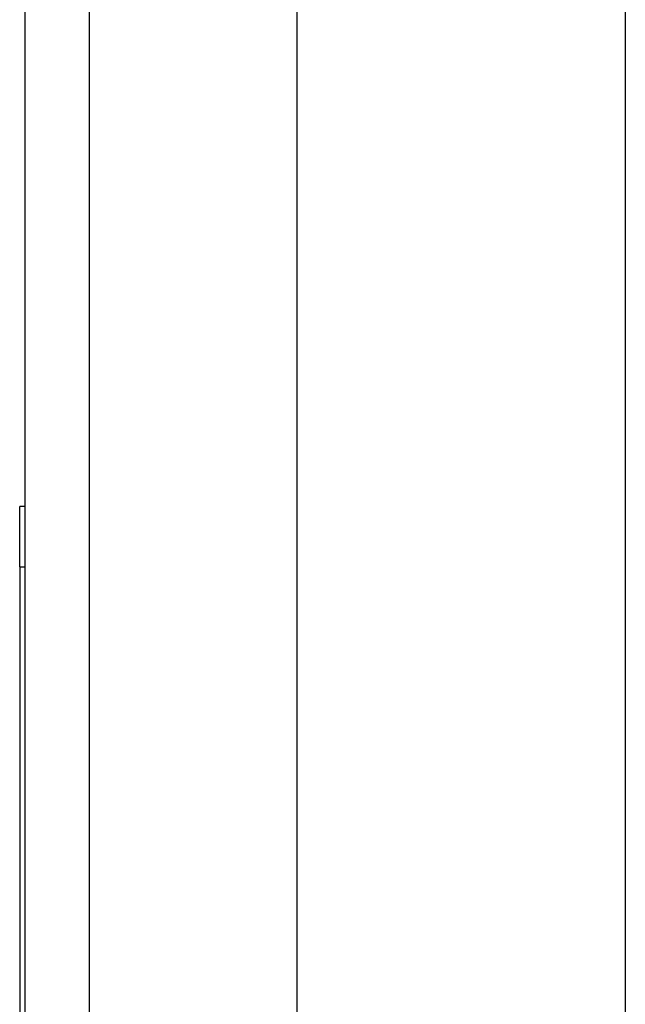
# Model space of a CAD drawing. Header units: inches. Extents: x 7 to 130, y 9 to 81.
# Tile 32 of 61: x 72.78 to 73.569, y 39.744 to 41.028. Entities that reach past the tile are written whole.
import ezdxf

# ---------------------------------------------------------------- set-up
doc = ezdxf.new("R2010")
doc.units = ezdxf.units.IN
doc.header["$MEASUREMENT"] = 0
doc.layers.add('Visible Edges(ANSI)', color=7, linetype='Continuous', lineweight=25)
doc.layers.add('Visible Tangent Edges(ANSI)', color=7, linetype='Continuous', lineweight=25)

msp = doc.modelspace()

# ---------------------------------------------------------------- linework, layer by layer
at = {"layer": 'Visible Edges(ANSI)'}
for p, q in [((73.1413, 52.8814), (73.1413, 38.2988)), ((72.787, 52.693), (72.787, 38.4873)), ((72.7801, 40.3144), (72.7801, 40.3931)), ((72.787, 40.3931), (72.7801, 40.3931)), ((72.7801, 40.3144), (72.7801, 38.4791))]:
    msp.add_line(p, q, dxfattribs=at)
at = {"layer": 'Visible Tangent Edges(ANSI)'}
for p, q in [((73.5691, 53.5061), (73.5691, 37.6741)), ((72.871, 38.3723), (72.871, 52.808)), ((72.7801, 40.3144), (72.787, 40.3144))]:
    msp.add_line(p, q, dxfattribs=at)

doc.saveas('drawing.dxf')
